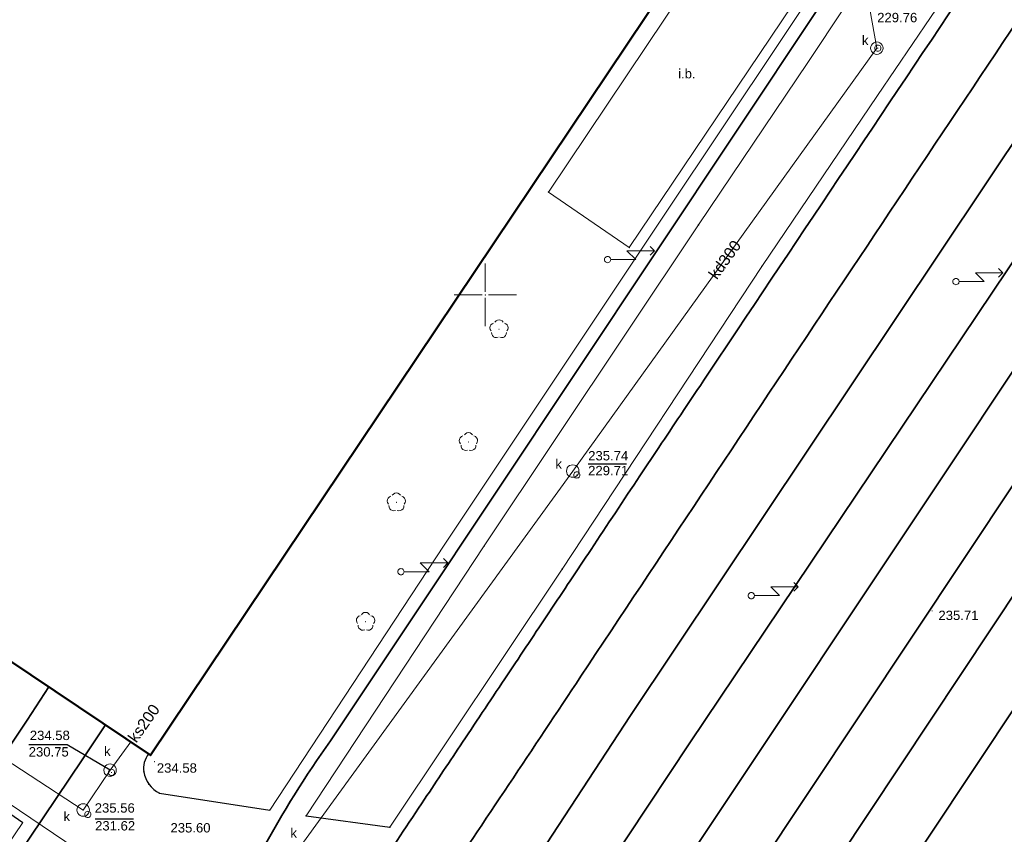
# Model space of a CAD drawing. Header units: metres. Extents: x 6603648 to 6604252, y 5739748 to 5740166.
# Tile 26 of 98: x 6603863 to 6603942, y 5739907 to 5739972. Entities that reach past the tile are written whole.
import ezdxf
from ezdxf.enums import TextEntityAlignment as Align

# ---------------------------------------------------------------- set-up
doc = ezdxf.new("R2010")
doc.units = ezdxf.units.M
doc.header["$PDSIZE"] = 0.75
doc.linetypes.add('ARK_LIN', pattern=[50, 50, 0])
doc.layers.get('0').update_dxf_attribs({"color": 252, "linetype": 'CONTINUOUS'})
for name, color, linetype, lineweight in [('GESBZO', 252, 'CONTINUOUS', 50), ('GSLKOU', 252, 'CONTINUOUS', 18), ('GSLKRW', 252, 'CONTINUOUS', 25), ('GSLTTR', 252, 'CONTINUOUS', 35), ('GSPPRB', 252, 'CONTINUOUS', 18), ('GSPRDL', 252, 'CONTINUOUS', 18), ('GSPWPS', 252, 'CONTINUOUS', 13), ('GSPWPS_O', 252, 'CONTINUOUS', 13), ('GSSIIN', 252, 'CONTINUOUS', 18), ('GSSIIN_O', 252, 'CONTINUOUS', 18), ('GULKDP', 252, 'CONTINUOUS', 18), ('GULKDP_O', 252, 'CONTINUOUS', 18), ('GULKSP', 252, 'CONTINUOUS', 18), ('GULKSP_O', 252, 'CONTINUOUS', 18), ('GUPISL', 252, 'CONTINUOUS', 18), ('GUPKSD', 252, 'CONTINUOUS', 18), ('GUPKWZ', 252, 'CONTINUOUS', 18), ('GUPKWZ_O', 252, 'CONTINUOUS', 18), ('PKT_ARK', 252, 'ARK_LIN', 18)]:
    doc.layers.add(name, color=color, linetype=linetype, lineweight=lineweight)
doc.layers.add('GUPKSH', color=252, linetype='CONTINUOUS')
doc.layers.add('GUPKSH_O', color=252, linetype='CONTINUOUS')
doc.styles.add('Arial', font='arial.ttf')

# ---------------------------------------------------------------- blocks, each defined once
blk = doc.blocks.new('GSPPRB0')
blk.add_lwpolyline([(-0.007955, 0.0225), (0.007955, 0.0225), (0.0225, 0.007955), (0.0225, -0.007955), (0.007955, -0.0225), (-0.007955, -0.0225), (-0.0225, -0.007955), (-0.0225, 0.007955)], close=True)
blk = doc.blocks.new('GSPWPS1')
blk.add_hatch(color=256).paths.add_polyline_path([(0, 0.045), (-0.011647, 0.043467), (-0.0225, 0.038971), (-0.03182, 0.03182), (-0.038971, 0.0225), (-0.043467, 0.011647), (-0.045, 0), (-0.043467, -0.011647), (-0.038971, -0.0225), (-0.03182, -0.03182), (-0.0225, -0.038971), (-0.011647, -0.043467), (0, -0.045), (0.011647, -0.043467), (0.0225, -0.038971), (0.03182, -0.03182), (0.038971, -0.0225), (0.043467, -0.011647), (0.045, 0), (0.043467, 0.011647), (0.038971, 0.0225), (0.03182, 0.03182), (0.0225, 0.038971), (0.011647, 0.043467)])
blk = doc.blocks.new('GUPISL1_5')
for points in [[(3.396745, 1.05234), (3.75, 0.7), (3.396745, 0.34766)], [(0.25, 0), (2.25, 0), (1.55, 0.7), (3.75, 0.7)]]:
    blk.add_lwpolyline(points)
blk.add_lwpolyline([(0.25, 0), (0.241481, -0.064705), (0.216506, -0.125), (0.176777, -0.176777), (0.125, -0.216506), (0.064705, -0.241481), (0, -0.25), (-0.064705, -0.241481), (-0.125, -0.216506), (-0.176777, -0.176777), (-0.216506, -0.125), (-0.241481, -0.064705), (-0.25, 0), (-0.241481, 0.064705), (-0.216506, 0.125), (-0.176777, 0.176777), (-0.125, 0.216506), (-0.064705, 0.241481), (0, 0.25), (0.064705, 0.241481), (0.125, 0.216506), (0.176777, 0.176777), (0.216506, 0.125), (0.241481, 0.064705)], close=True)
blk = doc.blocks.new('GUPKWZ1_1')
blk.add_lwpolyline([(0.25, 0), (0.241481, -0.064705), (0.216506, -0.125), (0.176777, -0.176777), (0.125, -0.216506), (0.064705, -0.241481), (0, -0.25), (-0.064705, -0.241481), (-0.125, -0.216506), (-0.176777, -0.176777), (-0.216506, -0.125), (-0.241481, -0.064705), (-0.25, 0), (-0.241481, 0.064705), (-0.216506, 0.125), (-0.176777, 0.176777), (-0.125, 0.216506), (-0.064705, 0.241481), (0, 0.25), (0.064705, 0.241481), (0.125, 0.216506), (0.176777, 0.176777), (0.216506, 0.125), (0.241481, 0.064705)], close=True)
blk = doc.blocks.new('GUPKSD1_1')
blk.add_lwpolyline([(0.5, 0), (0.482963, -0.12941), (0.433013, -0.25), (0.353553, -0.353553), (0.25, -0.433013), (0.12941, -0.482963), (0, -0.5), (-0.12941, -0.482963), (-0.25, -0.433013), (-0.353553, -0.353553), (-0.433013, -0.25), (-0.482963, -0.12941), (-0.5, 0), (-0.482963, 0.12941), (-0.433013, 0.25), (-0.353553, 0.353553), (-0.25, 0.433013), (-0.12941, 0.482963), (0, 0.5), (0.12941, 0.482963), (0.25, 0.433013), (0.353553, 0.353553), (0.433013, 0.25), (0.482963, 0.12941)], close=True)
blk = doc.blocks.new('GSPRDL1')
blk.add_hatch(color=256).paths.add_polyline_path([(-0.045, 0), (-0.042798, -0.013906), (-0.036406, -0.02645), (-0.02645, -0.036406), (-0.013906, -0.042798), (0, -0.045), (0.013906, -0.042798), (0.02645, -0.036406), (0.036406, -0.02645), (0.042798, -0.013906), (0.045, 0), (0.042798, 0.013906), (0.036406, 0.02645), (0.02645, 0.036406), (0.013906, 0.042798), (0, 0.045), (-0.013906, 0.042798), (-0.02645, 0.036406), (-0.036406, 0.02645), (-0.042798, 0.013906)])
for points in [[(-0.646351, 0.068773), (-0.677512, 0.194901), (-0.663766, 0.324092), (-0.606763, 0.440839), (-0.513345, 0.531129), (-0.394725, 0.584125), (-0.265141, 0.593465)], [(-0.134326, 0.635969), (-0.024001, 0.70458), (0.103115, 0.731429), (0.231763, 0.713292), (0.346501, 0.652348), (0.433559, 0.55591), (0.482485, 0.435555)], [(0.563333, 0.324277), (0.662679, 0.240553), (0.727494, 0.127956), (0.75, 0), (0.727494, -0.127956), (0.662679, -0.240553), (0.563333, -0.324277)], [(-0.265141, -0.593465), (-0.394725, -0.584125), (-0.513345, -0.531129), (-0.606763, -0.440839), (-0.663766, -0.324092), (-0.677512, -0.194901), (-0.646351, -0.068773)], [(0.482485, -0.435555), (0.433559, -0.55591), (0.346501, -0.652348), (0.231763, -0.713292), (0.103115, -0.731429), (-0.024001, -0.70458), (-0.134326, -0.635969)]]:
    blk.add_lwpolyline(points)
blk = doc.blocks.new('GUPKSH1')
blk.add_hatch(color=256).paths.add_polyline_path([(0, 0.045), (-0.011647, 0.043467), (-0.0225, 0.038971), (-0.03182, 0.03182), (-0.038971, 0.0225), (-0.043467, 0.011647), (-0.045, 0), (-0.043467, -0.011647), (-0.038971, -0.0225), (-0.03182, -0.03182), (-0.0225, -0.038971), (-0.011647, -0.043467), (0, -0.045), (0.011647, -0.043467), (0.0225, -0.038971), (0.03182, -0.03182), (0.038971, -0.0225), (0.043467, -0.011647), (0.045, 0), (0.043467, 0.011647), (0.038971, 0.0225), (0.03182, 0.03182), (0.0225, 0.038971), (0.011647, 0.043467)])
blk = doc.blocks.new('ASS_SYM', base_point=(826.5, 303.25))
at = {"layer": 'PKT_ARK'}
for p, q in [((826.5, 303.5), (826.5, 305.75)), ((826.25, 303.25), (824, 303.25)), ((826.5, 303), (826.5, 300.75)), ((826.75, 303.25), (829, 303.25))]:
    blk.add_line(p, q, dxfattribs=at)
blk.add_point((826.5, 303.25), dxfattribs=at)
blk.add_point((826.5, 303.25), dxfattribs=at)

msp = doc.modelspace()

# ---------------------------------------------------------------- linework, layer by layer
at = {"layer": 'GESBZO'}
msp.add_lwpolyline([(6603844.91, 5740034.49), (6603839.9, 5740027), (6603875.35, 5740003.17), (6603880.41, 5740010.65), (6603920.5, 5739983.7), (6603873.22, 5739913.17), (6603833.08, 5739940.09), (6603838.08, 5739947.56), (6603802.57, 5739971.43), (6603797.54, 5739963.94), (6603767.37, 5739984.2), (6603814.71, 5740054.71)], close=True, dxfattribs=at)
at = {"layer": 'GSLKOU'}
for points in [[(6603932.219, 5739983.199), (6603923.537, 5739970.203)], [(6603934.655, 5739981.898), (6603925.81, 5739968.588)], [(6603939.865, 5739978.461), (6603931.394, 5739965.959)], [(6603914.468, 5739956.618), (6603923.537, 5739970.203)], [(6603917.059, 5739955.6), (6603925.81, 5739968.588)], [(6603922.136, 5739952.281), (6603931.394, 5739965.959)], [(6603896.708, 5739929.987), (6603914.468, 5739956.618)], [(6603899.92, 5739929.911), (6603917.059, 5739955.6)], [(6603906.159, 5739928.056), (6603922.136, 5739952.281)], [(6603882.76, 5739908.783), (6603896.708, 5739929.987)], [(6603885.66, 5739908.321), (6603899.92, 5739929.911)], [(6603892.37, 5739907.415), (6603906.159, 5739928.056)], [(6603862.985, 5739907.797), (6603850.998, 5739890.073)]]:
    msp.add_lwpolyline(points, dxfattribs=at)
at = {"layer": 'GSLKRW'}
msp.add_lwpolyline([(6603873.058, 5739913.281, 0.200701), (6603872.667, 5739911.832, 0.224892), (6603873.921, 5739910.126), (6603882.76, 5739908.783)], format="xyb", dxfattribs=at)
for points in [[(6603860.552, 5739909.458), (6603862.985, 5739907.797)], [(6603885.66, 5739908.321), (6603892.37, 5739907.415)]]:
    msp.add_lwpolyline(points, dxfattribs=at)
at = {"layer": 'GSLTTR'}
for points in [[(6603878.4, 5739896.29), (6603880.115, 5739901.272, -0.02017), (6603882.138, 5739905.528, -0.030689), (6603887.61, 5739914.314), (6603894.404, 5739924.478), (6603932.977, 5739982.441), (6603966.705, 5740032.718), (6603970.077, 5740037.685), (6603972.989, 5740041.965, -0.021755), (6603974.631, 5740044.176, -0.02596), (6603976.732, 5740046.516, -0.034591), (6603979.135, 5740048.682, -0.041855), (6603981.681, 5740050.419, -0.039544), (6603984.86, 5740051.84, -0.076457), (6603991.862, 5740053.146)], [(6603884.95, 5739894.15), (6603888.576, 5739899.768), (6603891.23, 5739903.766, -0.000339), (6603895.146, 5739909.655, -0.000094), (6603898.187, 5739914.216, 0.000092), (6603901.786, 5739919.609, 0.000142), (6603905.132, 5739924.628, 0.000294), (6603908.465, 5739929.632, -0.000752), (6603912.368, 5739935.51, -0.000069), (6603915.861, 5739940.737, -0.000065), (6603920.19, 5739947.212, -0.000567), (6603941.783, 5739979.45, -0.004204), (6603964.061, 5740012.546, 0.002133), (6603969.414, 5740020.322, 0.000681), (6603973.903, 5740026.955, -0.000465), (6603977.272, 5740031.958, -0.006193), (6603980.087, 5740036.124, 0.007488), (6603981.751, 5740038.486, -0.031936), (6603984.406, 5740042.596, -0.04469), (6603987.458, 5740046.226, -0.061663), (6603991.027, 5740049.201, -0.054864), (6603994.921, 5740051.114, -0.039829), (6604001.313, 5740052.565)], [(6603896.25, 5739892.88), (6603911.631, 5739916.334), (6603950.637, 5739974.765), (6603974.788, 5740010.882), (6603979.5, 5740017.849, -0.000192), (6603983.94, 5740024.508, -0.001582), (6603986.204, 5740027.9, 0.000426), (6603988.97, 5740031.98, 0.004336), (6603993.815, 5740039.164, -0.036542), (6603995.936, 5740042.396, -0.023585), (6603997.69, 5740044.459, -0.03739), (6604000.116, 5740046.765, -0.047473), (6604003.608, 5740049.112, -0.040836), (6604006.48, 5740050.414, -0.06058), (6604013.511, 5740051.817)], [(6603907.47, 5739891.72), (6603959.098, 5739969.244), (6603986.911, 5740010.264), (6603996.213, 5740024.022), (6603999.054, 5740028.236), (6604001.548, 5740031.898), (6604004.612, 5740036.486, -0.022703), (6604006.814, 5740039.93, -0.028265), (6604009.033, 5740042.819, -0.0332), (6604011.444, 5740045.328, -0.033324), (6604013.909, 5740047.316, -0.038936), (6604016.259, 5740048.77, -0.035485), (6604018.729, 5740049.816, -0.028406), (6604020.906, 5740050.418, -0.05685), (6604026.813, 5740050.914)], [(6603918.53, 5739890.25), (6603967.354, 5739963.72), (6603998.333, 5740009.765), (6604011.058, 5740028.486), (6604015.654, 5740035.184, -0.01128), (6604017.415, 5740037.975, -0.01685), (6604019.277, 5740040.65, -0.034438), (6604021.279, 5740043.153, -0.03057), (6604023.336, 5740045.131, -0.025118), (6604025.371, 5740046.679, -0.035187), (6604027.47, 5740047.97, -0.026479), (6604029.461, 5740048.856, -0.029223), (6604031.315, 5740049.468, -0.059118), (6604037.573, 5740050.167)], [(6603901.36, 5739891.53), (6603916.374, 5739914.169), (6603955.103, 5739971.81), (6603980.959, 5740010.601, 0.026695), (6603983.431, 5740014.593, 0.023228), (6603984.865, 5740017.451, 0.008916), (6603986.018, 5740020.406, -0.006077), (6603987.85, 5740025.899, -0.016236), (6603989.33, 5740030.039, -0.042441), (6603993.815, 5740039.164)], [(6603890.56, 5739893.46), (6603896.116, 5739902.176, 0.000041), (6603907.659, 5739919.48, -0.001358), (6603946.278, 5739977.418, 0.000034), (6603959.449, 5739997.022, 0.00105), (6603968.392, 5740010.336, 0.023015), (6603970.977, 5740014.207, 0.021063), (6603972.91, 5740017.72, 0.021733), (6603974.872, 5740022.245, -0.013064), (6603976.367, 5740026.691, -0.011544), (6603978.438, 5740031.854, -0.017105), (6603979.474, 5740034.203, -0.012345), (6603981.751, 5740038.486)], [(6603913.36, 5739891.38), (6603963.299, 5739966.418), (6603992.674, 5740010.235, 0.036233), (6603995.876, 5740016.153), (6603996.989, 5740018.674), (6603999.115, 5740024.634, -0.012661), (6603999.992, 5740027.05, -0.03074), (6604002.179, 5740031.811), (6604004.612, 5740036.486)], [(6603924.71, 5739890.45), (6603971.58, 5739960.908), (6604003.854, 5740009.079), (6604005.813, 5740012.082, 0.018725), (6604007.31, 5740015.026, 0.032928), (6604010.121, 5740022.588), (6604012.117, 5740027.69), (6604013.461, 5740030.853), (6604015.654, 5740035.184)], [(6603865.08, 5739918.63), (6603863.33, 5739915.97), (6603857.29, 5739906.95, 0.030318), (6603854.12, 5739901.47, 0.0104), (6603851.63, 5739895.63, -0.041478), (6603845.51, 5739879.98)], [(6603869.61, 5739915.59), (6603867.79, 5739912.89), (6603858.25, 5739898.71), (6603848.71, 5739884.46), (6603845.51, 5739879.98, -0.017346), (6603843.71, 5739876.89, -0.008849), (6603842.85, 5739875.57, -0.04593), (6603839.79, 5739871.56, -0.062973), (6603835.88, 5739868.05, -0.065829), (6603831.29, 5739865.65, -0.061899), (6603826.17, 5739864.52, -0.064893), (6603820.85, 5739864.69, -0.068151), (6603816.04, 5739866.13), (6603811.42, 5739868.7)]]:
    msp.add_lwpolyline(points, format="xyb", dxfattribs=at)
at = {"layer": 'GSSIIN'}
msp.add_lwpolyline([(6603920.69, 5739981.56), (6603927.2, 5739977.1), (6603911.53, 5739953.79), (6603905.07, 5739958.23)], close=True, dxfattribs=at)
at = {"layer": 'GULKDP'}
for points in [[(6603928.409, 5739986.124), (6603931.338, 5739969.739), (6603907.001, 5739935.904), (6603885.465, 5739906.206), (6603872.694, 5739902)], [(6603872.694, 5739902), (6603808.053, 5739945.704)]]:
    msp.add_lwpolyline(points, dxfattribs=at)
at = {"layer": 'GULKSP'}
for points in [[(6603867.827, 5739908.784), (6603855.074, 5739917.096), (6603845.96, 5739923.036), (6603835.483, 5739929.864), (6603816.372, 5739942.32), (6603794.163, 5739956.998)], [(6603871.638, 5739914.232), (6603869.973, 5739911.968), (6603867.827, 5739908.784)]]:
    msp.add_lwpolyline(points, dxfattribs=at)
at = {"layer": 'GUPKSH_O', "flags": 128}
for points in [[(6603908.235, 5739936.488), (6603911.315, 5739936.488)], [(6603869.973, 5739911.968), (6603866.545, 5739913.986), (6603863.465, 5739913.986)], [(6603868.777, 5739908.069), (6603871.857, 5739908.069)]]:
    msp.add_lwpolyline(points, dxfattribs=at)

# ---------------------------------------------------------------- block references
at = {"layer": 'GSPPRB', "rotation": 90}
for p in [(6603905.07, 5739958.23), (6603917.059, 5739955.6), (6603911.53, 5739953.79), (6603922.136, 5739952.281), (6603920.19, 5739947.212), (6603915.861, 5739940.737), (6603912.368, 5739935.51), (6603899.92, 5739929.911), (6603908.465, 5739929.632), (6603906.159, 5739928.056), (6603905.132, 5739924.628), (6603894.404, 5739924.478), (6603901.786, 5739919.609), (6603907.659, 5739919.48), (6603865.08, 5739918.63), (6603863.33, 5739915.97), (6603911.631, 5739916.334), (6603869.61, 5739915.59), (6603887.61, 5739914.314), (6603898.187, 5739914.216), (6603916.374, 5739914.169), (6603867.79, 5739912.89), (6603873.058, 5739913.281), (6603873.22, 5739913.17), (6603872.667, 5739911.832), (6603873.086, 5739910.86), (6603873.921, 5739910.126), (6603895.146, 5739909.655), (6603884.352, 5739909.379), (6603882.76, 5739908.783), (6603885.66, 5739908.321), (6603892.37, 5739907.415)]:
    msp.add_blockref('GSPPRB0', p, dxfattribs=at)
at = {"layer": 'GSPRDL', "rotation": 90}
for p in [(6603901.102, 5739947.259), (6603898.653, 5739938.228), (6603892.888, 5739933.401), (6603890.42, 5739923.85)]:
    msp.add_blockref('GSPRDL1', p, dxfattribs=at)
at = {"layer": 'GSPWPS', "rotation": 90}
for p in [(6603935.764, 5739924.712), (6603873.54, 5739912.652)]:
    msp.add_blockref('GSPWPS1', p, dxfattribs=at)
at = {"layer": 'GUPISL', "rotation": 359.9999974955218}
for p in [(6603909.792, 5739952.826), (6603937.67, 5739951.065), (6603893.25, 5739927.852), (6603921.292, 5739925.934)]:
    msp.add_blockref('GUPISL1_5', p, dxfattribs=at)
at = {"layer": 'GUPKSD', "rotation": 90}
for p in [(6603931.338, 5739969.739), (6603907.001, 5739935.904), (6603869.973, 5739911.968), (6603867.827, 5739908.784)]:
    msp.add_blockref('GUPKSD1_1', p, dxfattribs=at)
at = {"layer": 'GUPKSH', "rotation": 90}
for p in [(6603931.338, 5739969.739), (6603931.418, 5739969.74), (6603907.001, 5739935.904), (6603907.328, 5739935.591), (6603869.973, 5739911.968), (6603870.087, 5739911.79), (6603867.827, 5739908.784), (6603868.194, 5739908.431)]:
    msp.add_blockref('GUPKSH1', p, dxfattribs=at)
at = {"layer": 'GUPKWZ', "rotation": 90}
for p in [(6603931.418, 5739969.74), (6603907.328, 5739935.591), (6603870.087, 5739911.79), (6603868.194, 5739908.431)]:
    msp.add_blockref('GUPKWZ1_1', p, dxfattribs=at)
at = {"layer": 'PKT_ARK'}
msp.add_blockref('ASS_SYM', (6603900, 5739950), dxfattribs=at)

# ---------------------------------------------------------------- texts
at = {"layer": 'GSPWPS_O', "style": 'Arial'}
for s, p in [('235.71', (6603936.267, 5739923.985)), ('234.58', (6603873.719, 5739911.771))]:
    msp.add_text(s, height=0.75, rotation=360, dxfattribs=at).set_placement(p)
at = {"layer": 'GSSIIN_O', "style": 'Arial'}
msp.add_text('i.b.', height=0.75, rotation=360, dxfattribs=at).set_placement((6603916.135, 5739967.323), align=Align.CENTER)
at = {"layer": 'GULKDP_O', "style": 'Arial'}
msp.add_text('kd300', height=0.9, rotation=54.27284, dxfattribs=at).set_placement((6603919.535, 5739952.559), align=Align.CENTER)
at = {"layer": 'GULKSP_O', "style": 'Arial'}
msp.add_text('ks200', height=0.9, rotation=54.86129, dxfattribs=at).set_placement((6603873.044, 5739915.47), align=Align.CENTER)
at = {"layer": 'GUPKSH_O', "style": 'Arial'}
for s, p in [('229.76', (6603931.367, 5739971.812)), ('235.74', (6603908.237, 5739936.755)), ('229.71', (6603908.235, 5739935.565)), ('234.58', (6603863.552, 5739914.382)), ('230.75', (6603863.465, 5739913.064)), ('235.56', (6603868.748, 5739908.574)), ('231.62', (6603868.777, 5739907.146)), ('235.60', (6603874.81, 5739906.986))]:
    msp.add_text(s, height=0.75, rotation=360, dxfattribs=at).set_placement(p)
at = {"layer": 'GUPKWZ_O', "style": 'Arial'}
for p in [(6603930.668, 5739969.99), (6603906.135, 5739936.093), (6603870.019, 5739913.119), (6603866.775, 5739907.895), (6603884.93, 5739906.571)]:
    msp.add_text('k', height=0.75, rotation=360, dxfattribs=at).set_placement(p, align=Align.RIGHT)

doc.saveas('drawing.dxf')
